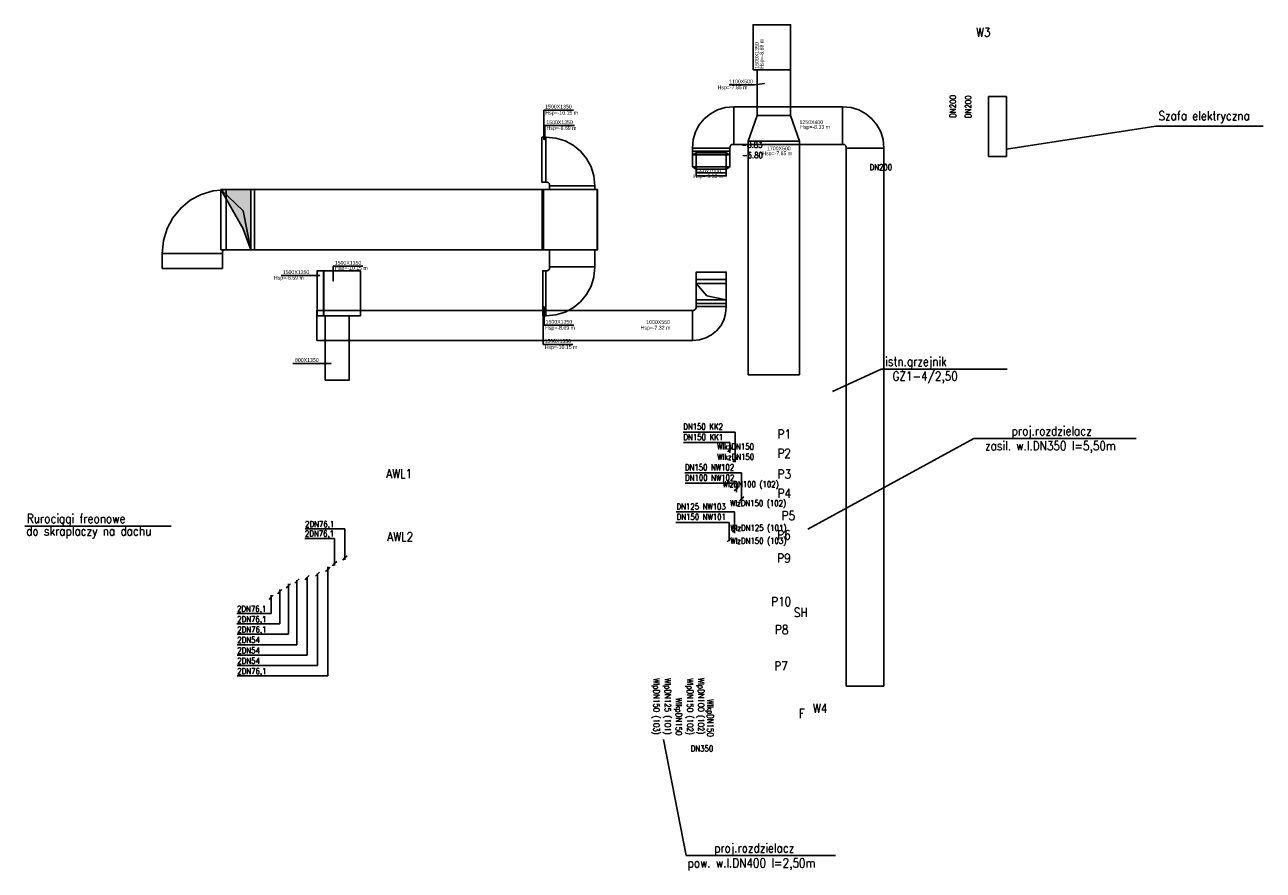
# Model space of a CAD drawing. Header units: centimetres. Extents: x -156440 to 298236, y -263599 to 81430.
# Tile 6 of 170: x 5411 to 9530, y 8971 to 11786. Entities that reach past the tile are written whole.
import ezdxf
from ezdxf.enums import TextEntityAlignment as Align

# ---------------------------------------------------------------- set-up
doc = ezdxf.new("R2010")
doc.units = ezdxf.units.CM
doc.header["$LTSCALE"] = 50
for name, color, linetype in [('bgde-nawiewDETAILS', 1, 'Continuous'), ('bgde-nawiewEXP', 1, 'Continuous'), ('bgde-nawiewHIDDEN', 1, 'Continuous'), ('bgde-tekst', 7, 'Continuous'), ('bgde-wywiewDETAILS', 5, 'Continuous'), ('bgde-wywiewEXP', 5, 'Continuous'), ('bgde-wywiewHIDDEN', 5, 'Continuous'), ('bgde-wywiewSOL', 5, 'Continuous'), ('Rzędne rurociągów', 4, 'Continuous')]:
    doc.layers.add(name, color=color, linetype=linetype)
doc.layers.add('WL_text', color=7, linetype='Continuous', lineweight=25)
doc.styles.add('Romans', font='Romans.shx')

# ---------------------------------------------------------------- blocks, each defined once
blk = doc.blocks.new('*a566')
at = {"layer": 'bgde-tekst'}
blk.add_line((0, 0), (987.5, 0), dxfattribs=at)
blk = doc.blocks.new('*a567')
at = {"layer": 'bgde-tekst'}
blk.add_line((0, 0), (987.5, 0), dxfattribs=at)
blk = doc.blocks.new('*a568')
at = {"layer": 'bgde-tekst'}
blk.add_line((0, 0), (987.5, 0), dxfattribs=at)
blk = doc.blocks.new('*a569')
at = {"layer": 'bgde-tekst'}
blk.add_line((0, 0), (987.5, 0), dxfattribs=at)
blk = doc.blocks.new('*a570')
at = {"layer": 'bgde-tekst'}
blk.add_line((0, 0), (987.5, 0), dxfattribs=at)
blk = doc.blocks.new('*a571')
at = {"layer": 'bgde-tekst'}
blk.add_line((0, 0), (987.5, 0), dxfattribs=at)
blk = doc.blocks.new('*a572')
at = {"layer": 'bgde-tekst'}
blk.add_line((0, 0), (904, 0), dxfattribs=at)
blk = doc.blocks.new('*a573')
at = {"layer": 'bgde-tekst'}
blk.add_line((0, 0), (842, 0), dxfattribs=at)
blk = doc.blocks.new('A$C729B0865')
at = {"layer": 'bgde-wywiewSOL'}
blk.add_hatch(color=256, dxfattribs=at).paths.add_polyline_path([(11625, 60370), (11375, 61070), (10625, 62370), (11625, 62370)])
at = {"layer": 'bgde-nawiewDETAILS', "extrusion": (-1.22465e-16, -1, -6.29716e-31)}
for p in [(26440, 59250, -9475), (27440, 58700, -9475)]:
    blk.add_line(p, (26790, 58837, -9475), dxfattribs=at)
at = {"layer": 'bgde-nawiewEXP', "elevation": -9475}
for points in [[(26315, 63751), (27565, 63751), (27567, 63796), (27573, 63814), (27582, 63832), (27594, 63847), (27609, 63859), (27627, 63868), (27645, 63874), (27690, 63876), (27690, 65126), (27402, 65100), (27148, 65023), (26915, 64899), (26710, 64731), (26543, 64526), (26418, 64293), (26341, 64039)], [(31305, 63876), (31350, 63874), (31369, 63868), (31386, 63859), (31401, 63847), (31414, 63832), (31423, 63814), (31429, 63796), (31430, 63751), (32055, 63751), (32055, 63751), (32680, 63751), (32680, 45845), (31430, 45845), (31430, 63751), (32680, 63751), (32655, 64039), (32578, 64293), (32453, 64526), (32285, 64731), (32081, 64899), (31847, 65023), (31594, 65100), (31305, 65126)], [(26315, 63126), (27565, 63126), (27565, 63651), (26315, 63651), (26315, 63136)], [(26440, 63051), (26440, 62826), (27440, 62826), (27440, 62926), (26440, 62926), (27440, 62926), (27440, 63051)], [(26440, 59375), (27440, 59375), (27440, 59626), (26440, 59626)], [(26440, 58475), (27440, 58475), (27440, 58575), (26440, 58575)], [(13827, 57350), (13827, 58350), (26315, 58350), (26315, 57350)], [(26315, 57350), (26555, 57371), (26761, 57434), (26951, 57535), (27118, 57672), (27255, 57839), (27356, 58029), (27419, 58235), (27440, 58475), (26440, 58475), (26438, 58430), (26432, 58412), (26423, 58394), (26411, 58379), (26396, 58367), (26378, 58358), (26360, 58352), (26315, 58350)]]:
    blk.add_lwpolyline(points, close=True, dxfattribs=at)
for points in [[(27690, 63876), (27690, 65126), (28472, 65126)], [(29572, 65126), (31305, 65126), (31305, 63876), (29872, 63876)], [(21439, 64120), (21777, 64089), (22077, 63998), (22353, 63850), (22596, 63651), (22795, 63409), (22943, 63132), (23034, 62832), (23064, 62495)], [(27690, 63876), (28172, 63876)], [(26315, 63651), (26315, 63751), (27565, 63751), (27565, 63651)], [(26315, 63651), (26315, 63651), (27565, 63651), (27565, 63651)], [(26315, 63126), (26440, 63051), (27440, 63051)], [(26315, 63126), (27565, 63126), (27440, 63051)], [(27440, 63051), (27565, 63126)], [(8679, 60245), (8720, 60679), (8839, 61073), (9033, 61436), (9294, 61755), (9613, 62016), (9976, 62210), (10370, 62329), (10625, 62353)], [(8679, 60245), (10679, 60245), (10679, 59746), (8679, 59746), (8679, 60245), (9679, 60245), (9679, 60245), (10679, 60245), (10681, 60289), (10687, 60308), (10696, 60325), (10709, 60340), (10724, 60353), (10741, 60362), (10760, 60368), (10804, 60370)], [(22183, 58350), (22353, 58441), (22596, 58640), (22795, 58883), (22943, 59159), (23034, 59459), (23064, 59796)], [(13837, 58350), (13837, 59672), (15269, 59672), (15269, 58350)], [(26440, 59375), (26440, 59250), (27440, 59250)], [(27440, 59250), (27440, 59375)], [(26440, 58575), (26440, 59250), (27440, 59250), (27440, 58575), (26440, 58575)], [(27440, 58575), (27440, 58575)]]:
    blk.add_lwpolyline(points, dxfattribs=at)
at = {"layer": 'bgde-nawiewHIDDEN', "elevation": -9475}
for points in [[(28472, 65126), (29572, 65126)], [(21307, 64120), (21307, 62620), (21439, 62620), (21484, 62618), (21503, 62612), (21520, 62603), (21535, 62590), (21548, 62575), (21557, 62558), (21563, 62539), (21564, 62495), (23064, 62495)], [(21307, 64120), (21439, 64120), (21439, 62620), (21439, 64120)], [(28172, 63876), (29872, 63876)], [(26315, 63651), (26315, 63651), (27565, 63651), (27565, 63651)], [(26315, 63126), (26315, 63526), (26440, 63601), (27440, 63601), (27565, 63526), (26315, 63526)], [(26440, 63051), (26440, 63601), (27440, 63601), (27440, 63051), (26440, 63051)], [(27565, 63126), (27565, 63526)], [(27440, 63051), (27440, 63051)], [(10625, 62353), (10804, 62370), (10804, 60370), (21349, 60370), (21349, 62370), (10804, 62370), (10804, 60370)], [(23148, 60370), (23148, 62370)], [(21439, 58172), (21439, 59672), (21484, 59673), (21503, 59679), (21520, 59688), (21535, 59701), (21548, 59716), (21557, 59733), (21563, 59752), (21564, 59796), (23064, 59796)], [(26440, 59375), (26440, 59375), (27440, 59375), (27440, 59375)], [(26440, 58700), (26440, 59250)], [(26440, 58700), (27440, 58700), (27440, 59250)], [(26440, 58575), (26440, 58575), (27440, 58575), (27440, 58575)], [(13837, 58350), (13837, 58172), (15269, 58172), (15269, 58350)], [(21439, 58172), (21777, 58202), (22077, 58293), (22183, 58350)]]:
    blk.add_lwpolyline(points, dxfattribs=at)
for points in [[(21349, 60370), (21359, 60370), (21359, 62370), (21349, 62370)], [(21359, 60370), (21359, 62370), (23148, 62370), (23148, 60370), (23148, 62370), (23158, 62370), (23158, 60370), (21564, 60370), (21564, 59796), (23064, 59796), (23064, 60370), (21564, 60370)], [(21564, 62495), (21564, 62370), (23064, 62370), (23064, 62495), (21564, 62495)], [(21339, 58172), (21339, 59672), (21439, 59672), (21439, 58172)], [(26440, 58700), (26440, 59250), (27440, 59250), (27440, 58700)]]:
    blk.add_lwpolyline(points, close=True, dxfattribs=at)
at = {"layer": 'bgde-tekst', "elevation": -9475}
for points in [[(28377, 65860), (28710, 65902), (28710, 65902)], [(21367, 65021), (21367, 64049), (21367, 64049)], [(21404, 64501), (21404, 64032), (21404, 64032)], [(14368, 59819), (14368, 59329), (14368, 59329)], [(13622, 59510), (13920, 59510), (13920, 59510)], [(21346, 57218), (21346, 58501), (21346, 58501)], [(21382, 57860), (21382, 58483), (21382, 58483)], [(13932, 56586), (14293, 56586), (14293, 56586)]]:
    blk.add_lwpolyline(points, dxfattribs=at)
at = {"layer": 'bgde-wywiewDETAILS', "extrusion": (1, 0, 0)}
for p in [(10625, 62370, -9475), (11625, 60370, -9475)]:
    blk.add_line(p, (11375, 61670, -9475), dxfattribs=at)
at = {"layer": 'bgde-wywiewDETAILS', "elevation": -9475}
blk.add_lwpolyline([(11625, 60370), (11375, 61070), (10625, 62370), (11625, 62370)], close=True, dxfattribs=at)
at = {"layer": 'bgde-wywiewEXP', "elevation": -9475}
for points in [[(28333, 66360), (28333, 67860), (29572, 67860), (29572, 66360), (29582, 66360), (29582, 67860), (29572, 67860), (29572, 66360)], [(28172, 63989), (29872, 63989), (29572, 64839), (28472, 64839), (28472, 66360), (28472, 66360), (28472, 66360), (28472, 66360), (29572, 66360), (29572, 64839), (28472, 64839)], [(29572, 66360), (29572, 66360)], [(21307, 64120), (21307, 62620), (21439, 62620), (21484, 62618), (21503, 62612), (21520, 62603), (21535, 62590), (21548, 62575), (21557, 62558), (21563, 62539), (21564, 62495), (23064, 62495), (23034, 62832), (22943, 63132), (22795, 63409), (22596, 63651), (22353, 63850), (22077, 63998), (21777, 64089), (21439, 64120), (21439, 62620), (21439, 64120)], [(28172, 56209), (29872, 56209), (29872, 63989), (28172, 63989)], [(28172, 63989), (28172, 63989)], [(29872, 63989), (29872, 63989)], [(10625, 60370), (11625, 60370), (11625, 62370), (10625, 62370)], [(21329, 60370), (21329, 62370), (23148, 62370), (23148, 60370), (21564, 60370)], [(21564, 62495), (21564, 62370), (23064, 62370), (23064, 62495), (21564, 62495)], [(23148, 60370), (23148, 62370), (23158, 62370), (23158, 60370)]]:
    blk.add_lwpolyline(points, close=True, dxfattribs=at)
for points in [[(11625, 60370), (11750, 60370), (11750, 60370), (11750, 62370), (21319, 62370), (21319, 60370), (11750, 60370)], [(11625, 62370), (11750, 62370)], [(21319, 60370), (21329, 60370), (21329, 62370), (21319, 62370)], [(21339, 59672), (21439, 59672), (21439, 58350), (21439, 59672), (21484, 59673), (21503, 59679), (21520, 59688), (21535, 59701), (21548, 59716), (21557, 59733), (21563, 59752), (21564, 59796), (22314, 59796), (21564, 59796), (21564, 60370), (23064, 60370), (23064, 59796), (22314, 59796)], [(22183, 58350), (22353, 58441), (22596, 58640), (22795, 58883), (22943, 59159), (23034, 59459), (23064, 59796), (22314, 59796)], [(21339, 59672), (21339, 58350)], [(14100, 57350), (14100, 56033), (14900, 56033), (14900, 57350)]]:
    blk.add_lwpolyline(points, dxfattribs=at)
at = {"layer": 'bgde-wywiewHIDDEN', "elevation": -9475}
for points in [[(28472, 66360), (28472, 66360)], [(28172, 63989), (29872, 63989), (29872, 63989), (29872, 63989), (29872, 63989), (29872, 63989), (29572, 64839), (28472, 64839)], [(28472, 64839), (28472, 64839)], [(29572, 64839), (29572, 64839)], [(28172, 63989), (28172, 63989)], [(10625, 60370), (11625, 60370), (11625, 62370), (10625, 62370)], [(14040, 58350), (14040, 59672), (14050, 59672), (14050, 58172), (15269, 58172), (15269, 59672), (14050, 59672), (14050, 58172), (14040, 58172)]]:
    blk.add_lwpolyline(points, close=True, dxfattribs=at)
for points in [[(28472, 66360), (29572, 66360), (29572, 66360), (29572, 66360), (29572, 66360)], [(11750, 60370), (11750, 60370), (11750, 62370), (11750, 62370)], [(21319, 60370), (21319, 62370)], [(14100, 57350), (14100, 58172), (14900, 58172)], [(14900, 57350), (14900, 58172), (14100, 58172)], [(14900, 58172), (14900, 57350)], [(21339, 58172), (21339, 58350)], [(21339, 58172), (21439, 58172), (21439, 58350), (21439, 58172), (21777, 58202), (22077, 58293), (22183, 58350)]]:
    blk.add_lwpolyline(points, dxfattribs=at)
at = {"layer": 'bgde-tekst'}
for name, p in [('*a573', (27535, 65860, -9475)), ('*a567', (21367, 65021, -9475)), ('*a566', (21404, 64501, -9475)), ('*a570', (14368, 59819, -9475)), ('*a571', (12634, 59510, -9475)), ('*a568', (21382, 57860, -9475)), ('*a569', (21346, 57218, -9475)), ('*a572', (13028, 56586, -9475))]:
    blk.add_blockref(name, p, dxfattribs=at)
for s, p in [('1500X1350', (28518, 66397, -17495)), ('Hsp=-8.69 m ', (28680, 66396, -9475))]:
    blk.add_text(s, height=125, rotation=90, dxfattribs=at).set_placement(p)
for s, p in [('1100X500', (28327, 65910, -9475)), ('1500X1350', (13572, 59560, -9475)), ('800X1350', (13882, 56636, -9475))]:
    blk.add_text(s, height=125, dxfattribs=at).set_placement(p, align=Align.RIGHT)
for s, p in [('Hsp=-7.85 m ', (27153, 65715, -12955)), ('1500X1350', (21417, 65071, -9475)), ('Hsp=-10.15 m ', (21423, 64869, -18950)), ('1500X1350', (21454, 64551, -9475)), ('1250X400', (29875, 64554, -17605)), ('Hsp=-8.69 m ', (21464, 64361, -9475)), ('Hsp=-8.33 m ', (29898, 64396, -9475)), ('Hsp=-7.85 m ', (28640, 63517, -9475)), ('1700X500', (28796, 63681, -9475)), ('550X1000', (26472, 62911, -9475)), ('Hsp=-9.53 m ', (26344, 62757, -9475)), ('1500X1350', (14418, 59869, -9475)), ('Hsp=-10.15 m ', (14427, 59699, -9475)), ('Hsp=-8.69 m ', (12395, 59372, -9475)), ('Hsp=-8.69 m ', (21414, 57709, -9475)), ('1500X1350', (21432, 57910, -9475)), ('Hsp=-7.32 m ', (24588, 57712, -9475)), ('1000X550', (24780, 57900, -16515)), ('1500X1350', (21396, 57268, -9475)), ('Hsp=-10.15 m ', (21400, 57064, -9475))]:
    blk.add_text(s, height=125, dxfattribs=at).set_placement(p)

msp = doc.modelspace()

# ---------------------------------------------------------------- linework, layer by layer
at = {"layer": 'WL_text', "color": 1}
for p, q in [((8616.562, 11547.213), (8676.562, 11547.213)), ((8616.562, 11547.213), (8616.562, 11347.213)), ((8676.562, 11547.213), (8676.562, 11397.213)), ((8676.562, 11397.213), (8676.562, 11347.213)), ((8616.562, 11347.213), (8676.562, 11347.213))]:
    msp.add_line(p, q, dxfattribs=at)
at = {"layer": 'WL_text'}
for p, q in [((9172.447, 11447.857), (8676.562, 11372.213)), ((9530.24, 11447.857), (9172.447, 11447.857)), ((7600.939, 10429.994), (7773.411, 10429.994)), ((7773.411, 10429.994), (7773.411, 10330.332)), ((7601.519, 10395.439), (7756.192, 10395.439)), ((7756.192, 10395.439), (7756.192, 10360.376)), ((8567.987, 10408.724, 0.869), (8015.263, 10107.302, 0.869)), ((8567.987, 10408.724, 0.869), (9107.042, 10408.724, 0.869)), ((7756.192, 10371.57), (7749.12, 10364.499)), ((7756.192, 10371.57), (7763.263, 10378.642)), ((7773.411, 10337.743), (7780.482, 10344.814)), ((7773.411, 10337.743), (7766.34, 10330.672)), ((7606.271, 10294.568), (7795.052, 10294.568)), ((7606.851, 10260.013), (7777.832, 10260.013)), ((7777.832, 10260.013), (7777.832, 10230.165)), ((7795.052, 10294.568), (7795.052, 10200.121)), ((7777.832, 10241.359), (7770.761, 10234.288)), ((7777.832, 10241.359), (7784.903, 10248.431)), ((7795.052, 10207.532), (7787.981, 10200.461)), ((7795.052, 10207.532), (7802.123, 10214.603)), ((7576.905, 10163.979), (7771.499, 10163.979)), ((7771.499, 10163.979), (7771.499, 10093.77)), ((5410.633, 10117.005), (5897.734, 10117.005)), ((6342.856, 10107.517, 1147.338), (6475.537, 10107.517, 1147.338)), ((6475.537, 10107.517, 1147.338), (6475.537, 10005.13, 1147.338)), ((7576.596, 10129.424), (7754.28, 10129.424)), ((7754.28, 10129.424), (7754.28, 10066.706)), ((7771.499, 10104.083), (7764.428, 10097.012)), ((7771.499, 10104.083), (7778.571, 10111.154)), ((6342.076, 10075.601, 1147.338), (6441.259, 10075.601, 1147.338)), ((6441.259, 10075.601, 1147.338), (6441.259, 9985.986, 1147.338)), ((7754.28, 10071.728), (7747.209, 10064.657)), ((7754.28, 10071.728), (7761.351, 10078.799)), ((6475.537, 10011.006, 1147.338), (6468.466, 10003.935, 1147.338)), ((6475.537, 10011.006, 1147.338), (6482.608, 10018.077, 1147.338)), ((6418.509, 9973.007, 939.577), (6411.438, 9965.936, 939.577)), ((6418.509, 9980.99, 939.577), (6418.509, 9618.363, 939.577)), ((6418.509, 9973.007, 939.577), (6425.58, 9980.078, 939.577)), ((6441.259, 9992.006, 1147.338), (6434.188, 9984.935, 1147.338)), ((6441.259, 9992.006, 1147.338), (6448.33, 9999.077, 1147.338)), ((6316.072, 9934.004, 1038.63), (6309.001, 9926.932, 1038.63)), ((6316.072, 9934.004, 1038.63), (6323.143, 9941.075, 1038.63)), ((6316.125, 9722.12, 939.577), (6316.125, 9937, 939.577)), ((6349.953, 9945.647, 939.577), (6342.882, 9938.576, 939.577)), ((6349.953, 9945.647, 939.577), (6342.882, 9938.576, 939.577)), ((6349.953, 9945.647, 939.577), (6357.024, 9952.718, 939.577)), ((6349.953, 9946.756, 939.577), (6349.953, 9687.534, 939.577)), ((6384.281, 9957.038, 2538.4), (6377.21, 9949.967, 2538.4)), ((6384.231, 9958.99, 939.577), (6384.231, 9652.948, 939.577)), ((6384.281, 9957.038, 2538.4), (6391.352, 9964.109, 2538.4)), ((6230.361, 9880, 939.577), (6237.432, 9887.071, 939.577)), ((6258.949, 9899, 939.577), (6251.878, 9891.929, 939.577)), ((6258.949, 9899, 939.577), (6266.02, 9906.071, 939.577)), ((6258.949, 9899, 939.577), (6258.949, 9906, 939.577)), ((6258.949, 9791.292, 939.577), (6258.949, 9899, 939.577)), ((6287.537, 9918, 939.577), (6280.466, 9910.929, 939.577)), ((6287.537, 9918, 939.577), (6294.608, 9925.071, 939.577)), ((6287.537, 9918, 939.577), (6287.537, 9925, 939.577)), ((6287.537, 9756.706, 939.577), (6287.537, 9918, 939.577)), ((6230.361, 9880, 939.577), (6223.29, 9872.929, 939.577)), ((6230.361, 9880, 939.577), (6230.361, 9887, 939.577)), ((6230.361, 9825.878, 939.577), (6230.361, 9880, 939.577)), ((6115.679, 9825.878, 939.577), (6230.361, 9825.878, 939.577)), ((6116.152, 9791.292, 939.577), (6230.833, 9791.292, 939.577)), ((6230.833, 9791.292, 939.577), (6258.949, 9791.292, 939.577)), ((6116.624, 9756.706, 939.577), (6231.306, 9756.706, 939.577)), ((6231.306, 9756.706, 939.577), (6287.537, 9756.706, 939.577)), ((6116.624, 9722.12, 939.577), (6231.306, 9722.12, 939.577)), ((6116.624, 9687.534, 939.577), (6231.306, 9687.534, 939.577)), ((6231.306, 9722.12, 939.577), (6316.125, 9722.12, 939.577)), ((6231.306, 9687.534, 939.577), (6349.953, 9687.534, 939.577)), ((6116.624, 9652.948, 939.577), (6231.306, 9652.948, 939.577)), ((6231.306, 9652.948, 939.577), (6384.231, 9652.948, 939.577)), ((6116.624, 9618.363, 939.577), (6231.306, 9618.363, 939.577)), ((6231.306, 9618.363, 939.577), (6418.509, 9618.363, 939.577)), ((7610.559, 9020.038), (7535.534, 9406.959, -152.409)), ((7610.559, 9020.038), (8107.817, 9020.038))]:
    msp.add_line(p, q, dxfattribs=at)
at = {"layer": 'WL_text', "color": 7}
for q in [(8097.964, 10565), (8678.109, 10639.706, -348)]:
    msp.add_line((8259.373, 10639.693), q, dxfattribs=at)

# ---------------------------------------------------------------- block references
at = {"layer": 'bgde-nawiewHIDDEN', "xscale": 0.1000000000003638, "yscale": 0.1000000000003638, "zscale": 0.1}
msp.add_blockref('A$C729B0865', (5000, 5000), dxfattribs=at)

# ---------------------------------------------------------------- texts
at = {"layer": 'Rzędne rurociągów', "style": 'Romans', "width": 0.85}
for s, p in [('-8.83', (7794.761, 11376.231)), ('-6.80', (7796.119, 11341.692))]:
    msp.add_text(s, height=20, dxfattribs=at).set_placement(p)
at = {"layer": 'WL_text', "color": 42, "style": 'Romans', "width": 0.85}
for s, p in [('W3', (8574.954, 11746.066, 0)), ('W4', (8032.079, 9495.467, 0))]:
    msp.add_text(s, height=30, dxfattribs=at).set_placement(p)
at = {"layer": 'WL_text', "style": 'Romans', "width": 0.85}
for s, rotation, p in [('DN200', 90, (8508.095, 11476.709)), ('DN200', 90, (8558.846, 11475.507)), ('WlpDN150 (103)', 270, (7502.141, 9609.974, 53.613)), ('WlpDN125 (101)', 270, (7539.588, 9610.086, 53.613)), ('WlpDN150 (102)', 270, (7614.066, 9609.542, 53.613)), ('WlpDN100 (102)', 270, (7650.271, 9611.227, 53.613)), ('WlkpDN150', 270, (7576.545, 9544.727, 53.613)), ('WlkpDN150', 270, (7681.069, 9539.995, 53.613))]:
    msp.add_text(s, height=20, rotation=rotation, dxfattribs=at).set_placement(p)
at = {"layer": 'WL_text', "color": 7, "style": 'Romans', "width": 0.85}
for s, p in [('Szafa elektryczna', (9181.792, 11468.044, 0)), ('istn.grzejnik', (8272.759, 10649.939, 0)), ('GŻ1-4/2,50', (8296.921, 10601.203, 0))]:
    msp.add_text(s, height=30, dxfattribs=at).set_placement(p)
at = {"layer": 'WL_text', "style": 'Romans', "width": 0.85}
for s, height, p in [('DN200', 20, (8220.765, 11301.566)), ('DN150 KK2', 20, (7600.991, 10438.024)), ('DN150 KK1', 20, (7601.571, 10403.469)), ('P1', 30, (7914.974, 10408.089, 0.869)), ('proj.rozdzielacz', 30, (8693.183, 10418.97, 0.869)), ('WlkzDN150', 20, (7713.244, 10371.57, 0)), ('zasil. w.l.DN350 l=5,50m', 30, (8604.948, 10369.323, 0.869)), ('WlkzDN150', 20, (7713.777, 10337.743, 6.783)), ('P2', 30, (7914.313, 10344.295, 0.869)), ('AWL1', 30, (6613.036, 10276.077, 0)), ('DN150 NW102', 20, (7606.323, 10302.598)), ('P3', 30, (7914.974, 10275.017, 0.869)), ('DN100 NW102', 20, (7606.903, 10268.043)), ('WlzDN100 (102)', 20, (7731.892, 10246.249, 26.368)), ('P4', 30, (7914.974, 10211.098, 0.869)), ('DN125 NW103', 20, (7578.408, 10172.009)), ('WlzDN150 (102)', 20, (7756.488, 10183.116, 196.46)), ('Rurociągi freonowe', 30, (5417.399, 10127.25, 0)), ('DN150 NW101', 20, (7578.987, 10137.454)), ('P5', 30, (7928.209, 10136.452, 0.869)), ('do skraplaczy na dachu', 30, (5415.213, 10085.743, 0)), ('2DN76,1', 20, (6342.414, 10081.819, 1147.338)), ('2DN76,1', 20, (6343.194, 10113.735, 1147.338)), ('AWL2', 30, (6616.471, 10066.415, 0)), ('WlzDN125 (101)', 20, (7757.522, 10101.174, 196.46)), ('P6', 30, (7913.953, 10072.804, 0.869)), ('WlzDN150 (103)', 20, (7757.289, 10058.149, 196.46)), ('P9', 30, (7913.953, 9995.293, 0.869)), ('2DN76,1', 20, (6116.76, 9831.58, 939.577)), ('P10', 30, (7893.564, 9850.913, 0.869)), ('2DN76,1', 20, (6117.233, 9796.994, 939.577)), ('SH', 30, (7968.751, 9814.489, 0.869)), ('2DN76,1', 20, (6117.705, 9762.408, 939.577)), ('P8', 30, (7905.751, 9757.133, 0.869)), ('2DN54', 20, (6117.705, 9727.823, 939.577)), ('2DN54', 20, (6117.705, 9693.237, 939.577)), ('2DN54', 20, (6117.705, 9658.651, 939.577)), ('2DN76,1', 20, (6117.705, 9624.065, 939.577)), ('P7', 30, (7904.177, 9636.049, 0.869)), ('F', 31.5, (7984.783, 9477.673, 0)), ('DN350', 20, (7625.731, 9366.547, 53.613)), ('proj.rozdzielacz', 30, (7703.721, 9030.283, 0)), ('pow. w.l.DN400 l=2,50m', 30, (7615.486, 8980.636, 0))]:
    msp.add_text(s, height=height, dxfattribs=at).set_placement(p)

doc.saveas('drawing.dxf')
